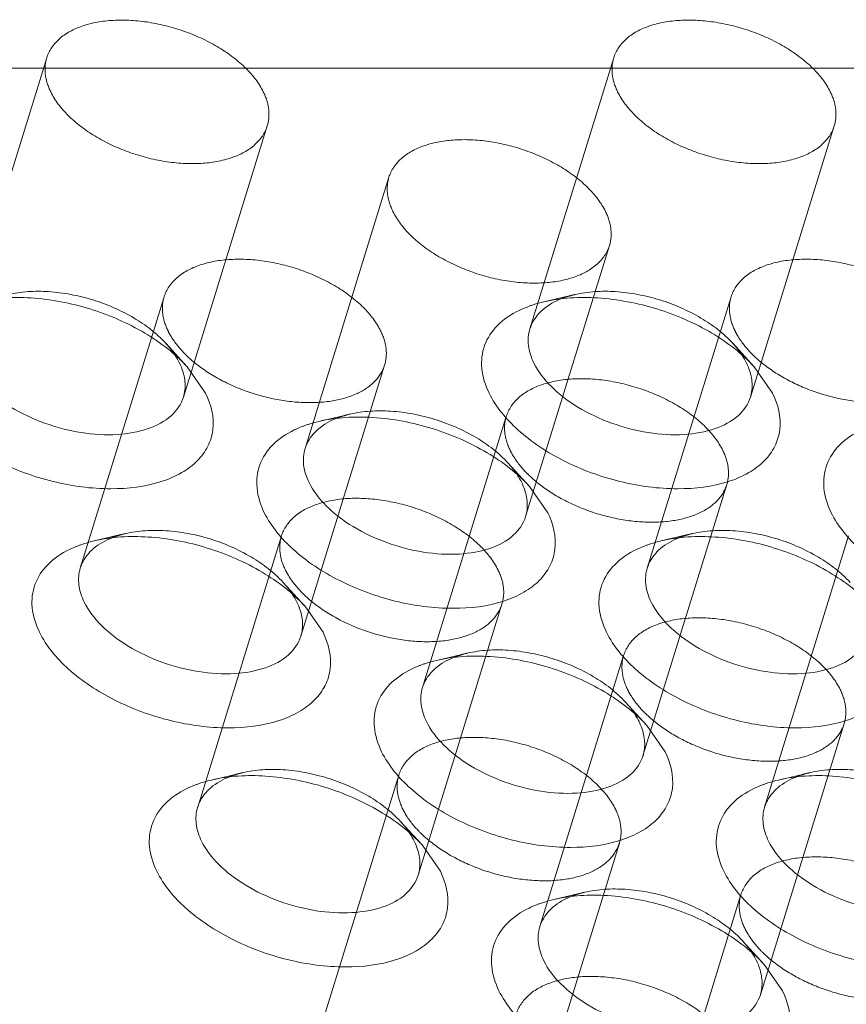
# Model space of a CAD drawing. Header units: millimetres. Extents: x 4497 to 13960, y 12291 to 16372.
# Tile 91 of 217: x 4864 to 4874, y 15319 to 15332. Entities that reach past the tile are written whole.
import ezdxf

# ---------------------------------------------------------------- set-up
doc = ezdxf.new("R2010")
doc.units = ezdxf.units.MM
doc.header["$LTSCALE"] = 0.8
doc.linetypes.add('HIDDEN', pattern=[9.525, 6.35, -3.175])
doc.layers.get('0').update_dxf_attribs({"linetype": 'CONTINUOUS', "lineweight": 0})
doc.layers.add('3', color=5, linetype='HIDDEN', lineweight=0)

msp = doc.modelspace()

# ---------------------------------------------------------------- linework, layer by layer
at = {"lineweight": 15}
for p, q in [((4906.289, 15330.882), (4862.078, 15330.882)), ((4865.756, 15326.997), (4865.994, 15326.655)), ((4873.125, 15326.997), (4873.363, 15326.655)), ((4870.203, 15325.443), (4870.441, 15325.101)), ((4867.282, 15323.889), (4867.52, 15323.547)), ((4871.728, 15322.335), (4871.966, 15321.993)), ((4868.807, 15320.781), (4869.045, 15320.439)), ((4873.254, 15319.227), (4873.492, 15318.885))]:
    msp.add_line(p, q, dxfattribs=at)
for centre, radius, start, end in [((4870.68, 15327.344), 0.493, 155.6291, 162.8691), ((4864.928, 15326.69), 0.81, 20.4993, 26.1968), ((4872.297, 15326.69), 0.81, 20.4993, 26.1968), ((4867.758, 15325.79), 0.493, 155.6291, 162.8691), ((4869.375, 15325.136), 0.81, 20.4993, 26.1968), ((4864.836, 15324.236), 0.493, 155.6291, 162.8691), ((4872.205, 15324.236), 0.493, 155.6291, 162.8691), ((4866.454, 15323.582), 0.81, 20.4993, 26.1968), ((4869.283, 15322.682), 0.493, 155.6291, 162.8691), ((4870.9, 15322.028), 0.81, 20.4993, 26.1968), ((4866.362, 15321.128), 0.493, 155.6291, 162.8691), ((4873.73, 15321.128), 0.493, 155.6291, 162.8691), ((4867.979, 15320.474), 0.81, 20.4993, 26.1968), ((4870.808, 15319.574), 0.493, 155.6291, 162.8691), ((4872.426, 15318.92), 0.81, 20.4993, 26.1968)]:
    msp.add_arc(centre, radius, start, end, dxfattribs=at)
for points, knots in [([(4863.021, 15327.842), (4863.249, 15327.896), (4863.752, 15327.921), (4864.499, 15327.777), (4865.197, 15327.474), (4865.598, 15327.17), (4865.756, 15326.997)], [0, 0, 0, 0, 0.236672, 0.49996, 0.763225, 1, 1, 1, 1]), ([(4870.389, 15327.842), (4870.617, 15327.896), (4871.12, 15327.921), (4871.867, 15327.777), (4872.566, 15327.474), (4872.967, 15327.17), (4873.125, 15326.997)], [0, 0, 0, 0, 0.236672, 0.49996, 0.763225, 1, 1, 1, 1]), ([(4870.069, 15327.731), (4870.102, 15327.747), (4870.148, 15327.767), (4870.195, 15327.784), (4870.207, 15327.789)], [0, 0, 0, 0, 0.744437, 1, 1, 1, 1]), ([(4870.207, 15327.789), (4870.221, 15327.794), (4870.281, 15327.814), (4870.343, 15327.831), (4870.389, 15327.842)], [0, 0, 0, 0, 0.243879, 1, 1, 1, 1]), ([(4870.231, 15327.548), (4870.264, 15327.622), (4870.378, 15327.764), (4870.536, 15327.85), (4870.623, 15327.884)], [0, 0, 0, 0, 0.464886, 1, 1, 1, 1]), ([(4869.679, 15326.655), (4869.629, 15326.756), (4869.562, 15326.962), (4869.597, 15327.286), (4869.78, 15327.559), (4869.965, 15327.681), (4870.069, 15327.731)], [0, 0, 0, 0, 0.260072, 0.494273, 0.731806, 1, 1, 1, 1]), ([(4870.26, 15327.047), (4870.225, 15327.119), (4870.176, 15327.265), (4870.187, 15327.421), (4870.209, 15327.49)], [0, 0, 0, 0, 0.52606, 1, 1, 1, 1]), ([(4865.706, 15326.605), (4865.678, 15326.512), (4865.55, 15326.329), (4865.232, 15326.168), (4864.827, 15326.1), (4864.367, 15326.129), (4863.899, 15326.251), (4863.468, 15326.453), (4863.119, 15326.715), (4862.947, 15326.934), (4862.892, 15327.047)], [0, 0, 0, 0, 0.087919, 0.191483, 0.315807, 0.456957, 0.606104, 0.752524, 0.886126, 1, 1, 1, 1]), ([(4873.075, 15326.605), (4873.046, 15326.512), (4872.918, 15326.329), (4872.6, 15326.168), (4872.195, 15326.1), (4871.736, 15326.129), (4871.268, 15326.251), (4870.837, 15326.453), (4870.487, 15326.715), (4870.315, 15326.934), (4870.26, 15327.047)], [0, 0, 0, 0, 0.087919, 0.191483, 0.315807, 0.456957, 0.606104, 0.752524, 0.886126, 1, 1, 1, 1]), ([(4865.687, 15326.973), (4865.709, 15326.913), (4865.738, 15326.789), (4865.724, 15326.662), (4865.706, 15326.605)], [0, 0, 0, 0, 0.519195, 1, 1, 1, 1]), ([(4873.055, 15326.973), (4873.078, 15326.913), (4873.107, 15326.789), (4873.093, 15326.662), (4873.075, 15326.605)], [0, 0, 0, 0, 0.519195, 1, 1, 1, 1]), ([(4865.994, 15326.655), (4866.066, 15326.51), (4866.127, 15326.263), (4866.033, 15325.956), (4865.889, 15325.762), (4865.679, 15325.607), (4865.306, 15325.449), (4864.73, 15325.383), (4863.998, 15325.481), (4863.285, 15325.743), (4862.693, 15326.128), (4862.399, 15326.474), (4862.31, 15326.655)], [0, 0, 0, 0, 0.096766, 0.141571, 0.18803, 0.239006, 0.296129, 0.428924, 0.580085, 0.735392, 0.87928, 1, 1, 1, 1]), ([(4873.363, 15326.655), (4873.434, 15326.51), (4873.495, 15326.263), (4873.402, 15325.956), (4873.258, 15325.762), (4873.048, 15325.607), (4872.675, 15325.449), (4872.098, 15325.383), (4871.366, 15325.481), (4870.654, 15325.743), (4870.061, 15326.128), (4869.767, 15326.474), (4869.679, 15326.655)], [0, 0, 0, 0, 0.096766, 0.141571, 0.18803, 0.239006, 0.296129, 0.428924, 0.580085, 0.735392, 0.87928, 1, 1, 1, 1]), ([(4867.468, 15326.288), (4867.696, 15326.342), (4868.198, 15326.367), (4868.946, 15326.223), (4869.644, 15325.92), (4870.045, 15325.616), (4870.203, 15325.443)], [0, 0, 0, 0, 0.236672, 0.49996, 0.763225, 1, 1, 1, 1]), ([(4867.147, 15326.177), (4867.18, 15326.193), (4867.226, 15326.213), (4867.273, 15326.23), (4867.285, 15326.235)], [0, 0, 0, 0, 0.744437, 1, 1, 1, 1]), ([(4867.285, 15326.235), (4867.3, 15326.24), (4867.36, 15326.26), (4867.421, 15326.277), (4867.468, 15326.288)], [0, 0, 0, 0, 0.243879, 1, 1, 1, 1]), ([(4867.309, 15325.994), (4867.343, 15326.068), (4867.457, 15326.21), (4867.614, 15326.296), (4867.701, 15326.33)], [0, 0, 0, 0, 0.464886, 1, 1, 1, 1]), ([(4866.757, 15325.101), (4866.708, 15325.202), (4866.64, 15325.408), (4866.676, 15325.732), (4866.858, 15326.005), (4867.043, 15326.126), (4867.147, 15326.177)], [0, 0, 0, 0, 0.260072, 0.494273, 0.731806, 1, 1, 1, 1]), ([(4874.125, 15325.101), (4874.076, 15325.202), (4874.008, 15325.408), (4874.044, 15325.732), (4874.226, 15326.005), (4874.412, 15326.126), (4874.515, 15326.177)], [0, 0, 0, 0, 0.260072, 0.494273, 0.731806, 1, 1, 1, 1]), ([(4867.339, 15325.493), (4867.303, 15325.565), (4867.254, 15325.711), (4867.266, 15325.867), (4867.287, 15325.936)], [0, 0, 0, 0, 0.52606, 1, 1, 1, 1]), ([(4870.153, 15325.051), (4870.125, 15324.958), (4869.996, 15324.775), (4869.679, 15324.614), (4869.274, 15324.546), (4868.814, 15324.575), (4868.346, 15324.697), (4867.915, 15324.899), (4867.566, 15325.161), (4867.394, 15325.38), (4867.339, 15325.493)], [0, 0, 0, 0, 0.087919, 0.191483, 0.315807, 0.456957, 0.606104, 0.752524, 0.886126, 1, 1, 1, 1]), ([(4870.134, 15325.419), (4870.156, 15325.358), (4870.185, 15325.235), (4870.171, 15325.108), (4870.153, 15325.051)], [0, 0, 0, 0, 0.519195, 1, 1, 1, 1]), ([(4870.441, 15325.101), (4870.512, 15324.956), (4870.573, 15324.709), (4870.48, 15324.402), (4870.336, 15324.208), (4870.126, 15324.053), (4869.753, 15323.895), (4869.177, 15323.828), (4868.445, 15323.927), (4867.732, 15324.189), (4867.14, 15324.574), (4866.846, 15324.92), (4866.757, 15325.101)], [0, 0, 0, 0, 0.096766, 0.141571, 0.18803, 0.239006, 0.296129, 0.428924, 0.580085, 0.735392, 0.87928, 1, 1, 1, 1]), ([(4877.81, 15325.101), (4877.881, 15324.956), (4877.942, 15324.709), (4877.849, 15324.402), (4877.705, 15324.208), (4877.494, 15324.053), (4877.121, 15323.895), (4876.545, 15323.828), (4875.813, 15323.927), (4875.101, 15324.189), (4874.508, 15324.574), (4874.214, 15324.92), (4874.125, 15325.101)], [0, 0, 0, 0, 0.096766, 0.141571, 0.18803, 0.239006, 0.296129, 0.428924, 0.580085, 0.735392, 0.87928, 1, 1, 1, 1]), ([(4864.363, 15324.68), (4864.378, 15324.686), (4864.438, 15324.706), (4864.499, 15324.723), (4864.546, 15324.734)], [0, 0, 0, 0, 0.243879, 1, 1, 1, 1]), ([(4864.387, 15324.44), (4864.421, 15324.514), (4864.535, 15324.656), (4864.692, 15324.742), (4864.78, 15324.776)], [0, 0, 0, 0, 0.464886, 1, 1, 1, 1]), ([(4864.546, 15324.734), (4864.774, 15324.788), (4865.277, 15324.813), (4866.024, 15324.669), (4866.722, 15324.366), (4867.124, 15324.062), (4867.282, 15323.889)], [0, 0, 0, 0, 0.236672, 0.49996, 0.763225, 1, 1, 1, 1]), ([(4871.732, 15324.68), (4871.746, 15324.686), (4871.807, 15324.706), (4871.868, 15324.723), (4871.915, 15324.734)], [0, 0, 0, 0, 0.243879, 1, 1, 1, 1]), ([(4871.756, 15324.44), (4871.789, 15324.514), (4871.904, 15324.656), (4872.061, 15324.742), (4872.148, 15324.776)], [0, 0, 0, 0, 0.464886, 1, 1, 1, 1]), ([(4871.915, 15324.734), (4872.143, 15324.788), (4872.645, 15324.813), (4873.393, 15324.669), (4874.091, 15324.366), (4874.492, 15324.062), (4874.65, 15323.889)], [0, 0, 0, 0, 0.236672, 0.49996, 0.763225, 1, 1, 1, 1]), ([(4863.835, 15323.547), (4863.786, 15323.648), (4863.718, 15323.854), (4863.754, 15324.178), (4863.936, 15324.451), (4864.122, 15324.572), (4864.225, 15324.623)], [0, 0, 0, 0, 0.260072, 0.494273, 0.731806, 1, 1, 1, 1]), ([(4864.225, 15324.623), (4864.259, 15324.639), (4864.305, 15324.659), (4864.351, 15324.676), (4864.363, 15324.68)], [0, 0, 0, 0, 0.744437, 1, 1, 1, 1]), ([(4871.204, 15323.547), (4871.155, 15323.648), (4871.087, 15323.854), (4871.122, 15324.178), (4871.305, 15324.451), (4871.49, 15324.572), (4871.594, 15324.623)], [0, 0, 0, 0, 0.260072, 0.494273, 0.731806, 1, 1, 1, 1]), ([(4871.594, 15324.623), (4871.627, 15324.639), (4871.673, 15324.659), (4871.72, 15324.676), (4871.732, 15324.68)], [0, 0, 0, 0, 0.744437, 1, 1, 1, 1]), ([(4864.417, 15323.939), (4864.382, 15324.01), (4864.333, 15324.157), (4864.344, 15324.313), (4864.365, 15324.381)], [0, 0, 0, 0, 0.52606, 1, 1, 1, 1]), ([(4871.785, 15323.939), (4871.75, 15324.01), (4871.701, 15324.157), (4871.713, 15324.313), (4871.734, 15324.381)], [0, 0, 0, 0, 0.52606, 1, 1, 1, 1]), ([(4867.232, 15323.496), (4867.203, 15323.404), (4867.075, 15323.221), (4866.757, 15323.06), (4866.352, 15322.992), (4865.893, 15323.021), (4865.425, 15323.143), (4864.993, 15323.345), (4864.644, 15323.607), (4864.472, 15323.826), (4864.417, 15323.939)], [0, 0, 0, 0, 0.087919, 0.191483, 0.315807, 0.456957, 0.606104, 0.752524, 0.886126, 1, 1, 1, 1]), ([(4874.6, 15323.496), (4874.572, 15323.404), (4874.443, 15323.221), (4874.126, 15323.06), (4873.72, 15322.992), (4873.261, 15323.021), (4872.793, 15323.143), (4872.362, 15323.345), (4872.013, 15323.607), (4871.841, 15323.826), (4871.785, 15323.939)], [0, 0, 0, 0, 0.087919, 0.191483, 0.315807, 0.456957, 0.606104, 0.752524, 0.886126, 1, 1, 1, 1]), ([(4867.212, 15323.865), (4867.235, 15323.804), (4867.264, 15323.681), (4867.249, 15323.554), (4867.232, 15323.496)], [0, 0, 0, 0, 0.519195, 1, 1, 1, 1]), ([(4867.52, 15323.547), (4867.591, 15323.402), (4867.652, 15323.155), (4867.558, 15322.848), (4867.414, 15322.654), (4867.204, 15322.499), (4866.831, 15322.341), (4866.255, 15322.274), (4865.523, 15322.373), (4864.811, 15322.635), (4864.218, 15323.02), (4863.924, 15323.366), (4863.835, 15323.547)], [0, 0, 0, 0, 0.096766, 0.141571, 0.18803, 0.239006, 0.296129, 0.428924, 0.580085, 0.735392, 0.87928, 1, 1, 1, 1]), ([(4874.888, 15323.547), (4874.959, 15323.402), (4875.02, 15323.155), (4874.927, 15322.848), (4874.783, 15322.654), (4874.573, 15322.499), (4874.2, 15322.341), (4873.624, 15322.274), (4872.891, 15322.373), (4872.179, 15322.635), (4871.587, 15323.02), (4871.293, 15323.366), (4871.204, 15323.547)], [0, 0, 0, 0, 0.096766, 0.141571, 0.18803, 0.239006, 0.296129, 0.428924, 0.580085, 0.735392, 0.87928, 1, 1, 1, 1]), ([(4868.81, 15323.126), (4868.825, 15323.132), (4868.885, 15323.152), (4868.946, 15323.169), (4868.993, 15323.18)], [0, 0, 0, 0, 0.243879, 1, 1, 1, 1]), ([(4868.834, 15322.886), (4868.868, 15322.96), (4868.982, 15323.102), (4869.139, 15323.188), (4869.227, 15323.222)], [0, 0, 0, 0, 0.464886, 1, 1, 1, 1]), ([(4868.993, 15323.18), (4869.221, 15323.234), (4869.724, 15323.259), (4870.471, 15323.115), (4871.169, 15322.812), (4871.57, 15322.508), (4871.729, 15322.335)], [0, 0, 0, 0, 0.236672, 0.49996, 0.763225, 1, 1, 1, 1]), ([(4868.282, 15321.993), (4868.233, 15322.094), (4868.165, 15322.3), (4868.201, 15322.624), (4868.383, 15322.896), (4868.569, 15323.018), (4868.672, 15323.069)], [0, 0, 0, 0, 0.260072, 0.494273, 0.731806, 1, 1, 1, 1]), ([(4868.672, 15323.069), (4868.706, 15323.085), (4868.751, 15323.105), (4868.798, 15323.122), (4868.81, 15323.126)], [0, 0, 0, 0, 0.744437, 1, 1, 1, 1]), ([(4868.864, 15322.385), (4868.829, 15322.456), (4868.78, 15322.603), (4868.791, 15322.759), (4868.812, 15322.827)], [0, 0, 0, 0, 0.52606, 1, 1, 1, 1]), ([(4871.679, 15321.942), (4871.65, 15321.85), (4871.522, 15321.667), (4871.204, 15321.505), (4870.799, 15321.438), (4870.34, 15321.467), (4869.871, 15321.589), (4869.44, 15321.791), (4869.091, 15322.053), (4868.919, 15322.272), (4868.864, 15322.385)], [0, 0, 0, 0, 0.087919, 0.191483, 0.315807, 0.456957, 0.606104, 0.752524, 0.886126, 1, 1, 1, 1]), ([(4871.659, 15322.311), (4871.681, 15322.25), (4871.711, 15322.127), (4871.696, 15322), (4871.679, 15321.942)], [0, 0, 0, 0, 0.519195, 1, 1, 1, 1]), ([(4871.966, 15321.993), (4872.038, 15321.848), (4872.099, 15321.601), (4872.005, 15321.294), (4871.861, 15321.1), (4871.651, 15320.945), (4871.278, 15320.787), (4870.702, 15320.72), (4869.97, 15320.819), (4869.257, 15321.081), (4868.665, 15321.466), (4868.371, 15321.812), (4868.282, 15321.993)], [0, 0, 0, 0, 0.096766, 0.141571, 0.18803, 0.239006, 0.296129, 0.428924, 0.580085, 0.735392, 0.87928, 1, 1, 1, 1]), ([(4865.889, 15321.572), (4865.903, 15321.578), (4865.963, 15321.598), (4866.025, 15321.615), (4866.071, 15321.626)], [0, 0, 0, 0, 0.243879, 1, 1, 1, 1]), ([(4865.912, 15321.332), (4865.946, 15321.406), (4866.06, 15321.548), (4866.218, 15321.634), (4866.305, 15321.668)], [0, 0, 0, 0, 0.464886, 1, 1, 1, 1]), ([(4866.071, 15321.626), (4866.299, 15321.68), (4866.802, 15321.705), (4867.549, 15321.561), (4868.248, 15321.258), (4868.649, 15320.954), (4868.807, 15320.781)], [0, 0, 0, 0, 0.236672, 0.49996, 0.763225, 1, 1, 1, 1]), ([(4873.257, 15321.572), (4873.272, 15321.578), (4873.332, 15321.598), (4873.393, 15321.615), (4873.44, 15321.626)], [0, 0, 0, 0, 0.243879, 1, 1, 1, 1]), ([(4873.281, 15321.332), (4873.315, 15321.406), (4873.429, 15321.548), (4873.586, 15321.634), (4873.674, 15321.668)], [0, 0, 0, 0, 0.464886, 1, 1, 1, 1]), ([(4873.44, 15321.626), (4873.668, 15321.68), (4874.17, 15321.705), (4874.918, 15321.561), (4875.616, 15321.258), (4876.017, 15320.954), (4876.175, 15320.781)], [0, 0, 0, 0, 0.236672, 0.49996, 0.763225, 1, 1, 1, 1]), ([(4865.361, 15320.439), (4865.311, 15320.54), (4865.243, 15320.746), (4865.279, 15321.07), (4865.462, 15321.342), (4865.647, 15321.464), (4865.75, 15321.515)], [0, 0, 0, 0, 0.260072, 0.494273, 0.731806, 1, 1, 1, 1]), ([(4865.75, 15321.515), (4865.784, 15321.531), (4865.83, 15321.551), (4865.877, 15321.568), (4865.889, 15321.572)], [0, 0, 0, 0, 0.744437, 1, 1, 1, 1]), ([(4872.729, 15320.439), (4872.68, 15320.54), (4872.612, 15320.746), (4872.648, 15321.07), (4872.83, 15321.342), (4873.015, 15321.464), (4873.119, 15321.515)], [0, 0, 0, 0, 0.260072, 0.494273, 0.731806, 1, 1, 1, 1]), ([(4873.119, 15321.515), (4873.152, 15321.531), (4873.198, 15321.551), (4873.245, 15321.568), (4873.257, 15321.572)], [0, 0, 0, 0, 0.744437, 1, 1, 1, 1]), ([(4865.942, 15320.831), (4865.907, 15320.902), (4865.858, 15321.049), (4865.869, 15321.205), (4865.89, 15321.273)], [0, 0, 0, 0, 0.52606, 1, 1, 1, 1]), ([(4873.311, 15320.831), (4873.276, 15320.902), (4873.227, 15321.049), (4873.238, 15321.205), (4873.259, 15321.273)], [0, 0, 0, 0, 0.52606, 1, 1, 1, 1]), ([(4868.757, 15320.388), (4868.728, 15320.296), (4868.6, 15320.113), (4868.282, 15319.951), (4867.877, 15319.884), (4867.418, 15319.913), (4866.95, 15320.035), (4866.519, 15320.237), (4866.169, 15320.499), (4865.997, 15320.718), (4865.942, 15320.831)], [0, 0, 0, 0, 0.087919, 0.191483, 0.315807, 0.456957, 0.606104, 0.752524, 0.886126, 1, 1, 1, 1]), ([(4868.737, 15320.757), (4868.76, 15320.696), (4868.789, 15320.573), (4868.775, 15320.446), (4868.757, 15320.388)], [0, 0, 0, 0, 0.519195, 1, 1, 1, 1]), ([(4876.125, 15320.388), (4876.097, 15320.296), (4875.969, 15320.113), (4875.651, 15319.951), (4875.246, 15319.884), (4874.786, 15319.913), (4874.318, 15320.035), (4873.887, 15320.237), (4873.538, 15320.499), (4873.366, 15320.718), (4873.311, 15320.831)], [0, 0, 0, 0, 0.087919, 0.191483, 0.315807, 0.456957, 0.606104, 0.752524, 0.886126, 1, 1, 1, 1]), ([(4869.045, 15320.439), (4869.116, 15320.294), (4869.177, 15320.047), (4869.084, 15319.74), (4868.94, 15319.546), (4868.729, 15319.391), (4868.356, 15319.233), (4867.78, 15319.166), (4867.048, 15319.265), (4866.336, 15319.527), (4865.743, 15319.912), (4865.449, 15320.258), (4865.361, 15320.439)], [0, 0, 0, 0, 0.096766, 0.141571, 0.18803, 0.239006, 0.296129, 0.428924, 0.580085, 0.735392, 0.87928, 1, 1, 1, 1]), ([(4876.413, 15320.439), (4876.484, 15320.294), (4876.545, 15320.047), (4876.452, 15319.74), (4876.308, 15319.546), (4876.098, 15319.391), (4875.725, 15319.233), (4875.149, 15319.166), (4874.417, 15319.265), (4873.704, 15319.527), (4873.112, 15319.912), (4872.818, 15320.258), (4872.729, 15320.439)], [0, 0, 0, 0, 0.096766, 0.141571, 0.18803, 0.239006, 0.296129, 0.428924, 0.580085, 0.735392, 0.87928, 1, 1, 1, 1]), ([(4870.359, 15319.778), (4870.393, 15319.852), (4870.507, 15319.994), (4870.664, 15320.08), (4870.752, 15320.114)], [0, 0, 0, 0, 0.464886, 1, 1, 1, 1]), ([(4870.518, 15320.072), (4870.746, 15320.126), (4871.249, 15320.151), (4871.996, 15320.007), (4872.695, 15319.704), (4873.096, 15319.4), (4873.254, 15319.227)], [0, 0, 0, 0, 0.236672, 0.49996, 0.763225, 1, 1, 1, 1]), ([(4869.807, 15318.885), (4869.758, 15318.986), (4869.69, 15319.192), (4869.726, 15319.516), (4869.908, 15319.788), (4870.094, 15319.91), (4870.197, 15319.961)], [0, 0, 0, 0, 0.260072, 0.494273, 0.731806, 1, 1, 1, 1]), ([(4870.197, 15319.961), (4870.231, 15319.977), (4870.277, 15319.997), (4870.323, 15320.014), (4870.335, 15320.018)], [0, 0, 0, 0, 0.744437, 1, 1, 1, 1]), ([(4870.335, 15320.018), (4870.35, 15320.024), (4870.41, 15320.044), (4870.471, 15320.061), (4870.518, 15320.072)], [0, 0, 0, 0, 0.243879, 1, 1, 1, 1]), ([(4870.389, 15319.277), (4870.354, 15319.348), (4870.305, 15319.495), (4870.316, 15319.651), (4870.337, 15319.719)], [0, 0, 0, 0, 0.52606, 1, 1, 1, 1]), ([(4873.204, 15318.834), (4873.175, 15318.742), (4873.047, 15318.559), (4872.729, 15318.397), (4872.324, 15318.33), (4871.865, 15318.359), (4871.397, 15318.481), (4870.966, 15318.683), (4870.616, 15318.945), (4870.444, 15319.164), (4870.389, 15319.277)], [0, 0, 0, 0, 0.087919, 0.191483, 0.315807, 0.456957, 0.606104, 0.752524, 0.886126, 1, 1, 1, 1]), ([(4873.184, 15319.203), (4873.207, 15319.142), (4873.236, 15319.019), (4873.221, 15318.892), (4873.204, 15318.834)], [0, 0, 0, 0, 0.519195, 1, 1, 1, 1]), ([(4873.492, 15318.885), (4873.563, 15318.74), (4873.624, 15318.493), (4873.53, 15318.186), (4873.386, 15317.992), (4873.176, 15317.837), (4872.803, 15317.679), (4872.227, 15317.612), (4871.495, 15317.711), (4870.783, 15317.973), (4870.19, 15318.358), (4869.896, 15318.704), (4869.807, 15318.885)], [0, 0, 0, 0, 0.096766, 0.141571, 0.18803, 0.239006, 0.296129, 0.428924, 0.580085, 0.735392, 0.87928, 1, 1, 1, 1])]:
    msp.add_open_spline(points, degree=3, knots=knots, dxfattribs=at)
for points in [[(4865.6, 15327.143), (4865.62, 15327.112), (4865.639, 15327.08), (4865.655, 15327.047)], [(4872.969, 15327.143), (4872.989, 15327.112), (4873.007, 15327.08), (4873.023, 15327.047)], [(4870.047, 15325.589), (4870.067, 15325.558), (4870.085, 15325.526), (4870.102, 15325.493)], [(4867.125, 15324.035), (4867.145, 15324.004), (4867.164, 15323.972), (4867.18, 15323.939)], [(4871.572, 15322.481), (4871.592, 15322.45), (4871.611, 15322.418), (4871.627, 15322.385)], [(4868.651, 15320.927), (4868.671, 15320.896), (4868.689, 15320.864), (4868.705, 15320.831)], [(4873.098, 15319.373), (4873.118, 15319.342), (4873.136, 15319.31), (4873.152, 15319.277)]]:
    msp.add_open_spline(points, degree=3, dxfattribs=at)
at = {"layer": '3'}
for p, q in [((4863.929, 15331.015), (4862.84, 15327.49)), ((4871.298, 15331.015), (4870.209, 15327.49)), ((4866.796, 15330.129), (4865.706, 15326.604)), ((4874.164, 15330.129), (4873.075, 15326.604)), ((4868.376, 15329.461), (4867.287, 15325.936)), ((4871.243, 15328.575), (4870.153, 15325.05)), ((4865.455, 15327.907), (4864.365, 15324.382)), ((4870.793, 15327.937), (4870.389, 15327.842)), ((4872.823, 15327.907), (4871.734, 15324.382)), ((4865.476, 15327.303), (4865.756, 15326.997)), ((4872.845, 15327.303), (4873.125, 15326.997)), ((4868.321, 15327.021), (4867.232, 15323.496)), ((4867.871, 15326.383), (4867.467, 15326.288)), ((4869.902, 15326.353), (4868.812, 15322.828)), ((4869.923, 15325.749), (4870.203, 15325.443)), ((4872.768, 15325.467), (4871.678, 15321.942)), ((4864.95, 15324.829), (4864.546, 15324.734)), ((4872.318, 15324.829), (4871.914, 15324.734)), ((4866.98, 15324.799), (4865.891, 15321.274)), ((4874.348, 15324.799), (4873.259, 15321.274)), ((4867.001, 15324.195), (4867.281, 15323.889)), ((4869.846, 15323.913), (4868.757, 15320.388)), ((4869.397, 15323.275), (4868.993, 15323.18)), ((4871.427, 15323.245), (4870.337, 15319.72)), ((4871.448, 15322.641), (4871.728, 15322.335)), ((4874.293, 15322.359), (4873.204, 15318.834)), ((4866.475, 15321.721), (4866.071, 15321.626)), ((4868.505, 15321.691), (4867.416, 15318.166)), ((4873.843, 15321.721), (4873.44, 15321.626)), ((4868.527, 15321.087), (4868.807, 15320.781)), ((4871.371, 15320.805), (4870.282, 15317.28)), ((4870.922, 15320.167), (4870.518, 15320.072)), ((4872.952, 15320.137), (4871.863, 15316.612)), ((4872.973, 15319.533), (4873.253, 15319.227))]:
    msp.add_line(p, q, dxfattribs=at)
for centre, radius, start, end in [((4871.029, 15326.855), 1.107, 109.7141, 111.5324), ((4866.779, 15328.209), 1.483, 224.1795, 225.385), ((4874.147, 15328.209), 1.483, 224.1795, 225.385), ((4868.108, 15325.301), 1.107, 109.7141, 111.5324), ((4871.226, 15326.655), 1.483, 224.1795, 225.385), ((4865.186, 15323.747), 1.107, 109.7141, 111.5324), ((4872.555, 15323.747), 1.107, 109.7141, 111.5324), ((4868.304, 15325.101), 1.483, 224.1795, 225.385), ((4869.633, 15322.193), 1.107, 109.7141, 111.5324), ((4872.751, 15323.547), 1.483, 224.1795, 225.385), ((4866.711, 15320.639), 1.107, 109.7141, 111.5324), ((4874.08, 15320.639), 1.107, 109.7141, 111.5324), ((4869.829, 15321.993), 1.483, 224.1795, 225.385), ((4871.158, 15319.085), 1.107, 109.7141, 111.5324), ((4874.276, 15320.439), 1.483, 224.1795, 225.385)]:
    msp.add_arc(centre, radius, start, end, dxfattribs=at)
for points, knots in [([(4866.744, 15330.572), (4866.689, 15330.685), (4866.517, 15330.904), (4866.167, 15331.166), (4865.737, 15331.368), (4865.269, 15331.49), (4864.81, 15331.519), (4864.404, 15331.452), (4864.087, 15331.29), (4863.958, 15331.108), (4863.929, 15331.015)], [0, 0, 0, 0, 0.113912, 0.247462, 0.393862, 0.542998, 0.684156, 0.808494, 0.912079, 1, 1, 1, 1]), ([(4874.113, 15330.572), (4874.057, 15330.685), (4873.886, 15330.904), (4873.536, 15331.166), (4873.105, 15331.368), (4872.637, 15331.49), (4872.178, 15331.519), (4871.773, 15331.452), (4871.455, 15331.29), (4871.327, 15331.108), (4871.298, 15331.015)], [0, 0, 0, 0, 0.113912, 0.247462, 0.393862, 0.542998, 0.684156, 0.808494, 0.912079, 1, 1, 1, 1]), ([(4863.929, 15331.015), (4863.908, 15330.947), (4863.897, 15330.79), (4863.946, 15330.644), (4863.981, 15330.572)], [0, 0, 0, 0, 0.474243, 1, 1, 1, 1]), ([(4871.298, 15331.015), (4871.277, 15330.947), (4871.265, 15330.79), (4871.314, 15330.644), (4871.349, 15330.572)], [0, 0, 0, 0, 0.474243, 1, 1, 1, 1]), ([(4863.981, 15330.572), (4864.036, 15330.459), (4864.208, 15330.24), (4864.558, 15329.978), (4864.988, 15329.776), (4865.456, 15329.654), (4865.916, 15329.625), (4866.321, 15329.692), (4866.638, 15329.854), (4866.767, 15330.037), (4866.796, 15330.129)], [0, 0, 0, 0, 0.113912, 0.247462, 0.393862, 0.542998, 0.684156, 0.808494, 0.912079, 1, 1, 1, 1]), ([(4866.796, 15330.129), (4866.817, 15330.198), (4866.828, 15330.354), (4866.779, 15330.501), (4866.744, 15330.572)], [0, 0, 0, 0, 0.474243, 1, 1, 1, 1]), ([(4871.349, 15330.572), (4871.405, 15330.459), (4871.576, 15330.24), (4871.926, 15329.978), (4872.357, 15329.776), (4872.825, 15329.654), (4873.284, 15329.625), (4873.689, 15329.692), (4874.007, 15329.854), (4874.136, 15330.037), (4874.164, 15330.129)], [0, 0, 0, 0, 0.113912, 0.247462, 0.393862, 0.542998, 0.684156, 0.808494, 0.912079, 1, 1, 1, 1]), ([(4874.164, 15330.129), (4874.185, 15330.198), (4874.197, 15330.354), (4874.148, 15330.501), (4874.113, 15330.572)], [0, 0, 0, 0, 0.474243, 1, 1, 1, 1]), ([(4871.191, 15329.018), (4871.136, 15329.131), (4870.964, 15329.35), (4870.614, 15329.612), (4870.184, 15329.814), (4869.716, 15329.936), (4869.256, 15329.965), (4868.851, 15329.898), (4868.534, 15329.736), (4868.405, 15329.554), (4868.376, 15329.461)], [0, 0, 0, 0, 0.113912, 0.247462, 0.393862, 0.542998, 0.684156, 0.808494, 0.912079, 1, 1, 1, 1]), ([(4868.376, 15329.461), (4868.355, 15329.392), (4868.344, 15329.236), (4868.393, 15329.09), (4868.428, 15329.018)], [0, 0, 0, 0, 0.474243, 1, 1, 1, 1]), ([(4868.428, 15329.018), (4868.483, 15328.905), (4868.655, 15328.686), (4869.005, 15328.424), (4869.435, 15328.222), (4869.903, 15328.1), (4870.362, 15328.071), (4870.768, 15328.138), (4871.085, 15328.3), (4871.214, 15328.483), (4871.243, 15328.575)], [0, 0, 0, 0, 0.113912, 0.247462, 0.393862, 0.542998, 0.684156, 0.808494, 0.912079, 1, 1, 1, 1]), ([(4871.243, 15328.575), (4871.264, 15328.644), (4871.275, 15328.8), (4871.226, 15328.947), (4871.191, 15329.018)], [0, 0, 0, 0, 0.474243, 1, 1, 1, 1]), ([(4868.269, 15327.464), (4868.214, 15327.577), (4868.042, 15327.796), (4867.693, 15328.058), (4867.262, 15328.26), (4866.794, 15328.382), (4866.335, 15328.411), (4865.93, 15328.344), (4865.612, 15328.182), (4865.483, 15328), (4865.455, 15327.907)], [0, 0, 0, 0, 0.113912, 0.247462, 0.393862, 0.542998, 0.684156, 0.808494, 0.912079, 1, 1, 1, 1]), ([(4875.638, 15327.464), (4875.583, 15327.577), (4875.411, 15327.796), (4875.061, 15328.058), (4874.631, 15328.26), (4874.162, 15328.382), (4873.703, 15328.411), (4873.298, 15328.344), (4872.98, 15328.182), (4872.852, 15328), (4872.823, 15327.907)], [0, 0, 0, 0, 0.113912, 0.247462, 0.393862, 0.542998, 0.684156, 0.808494, 0.912079, 1, 1, 1, 1]), ([(4863.425, 15327.937), (4863.596, 15327.977), (4863.973, 15327.996), (4864.533, 15327.888), (4865.057, 15327.661), (4865.358, 15327.433), (4865.476, 15327.303)], [0, 0, 0, 0, 0.236707, 0.500021, 0.763374, 1, 1, 1, 1]), ([(4865.455, 15327.907), (4865.433, 15327.838), (4865.422, 15327.682), (4865.471, 15327.536), (4865.506, 15327.464)], [0, 0, 0, 0, 0.474243, 1, 1, 1, 1]), ([(4870.656, 15327.897), (4870.667, 15327.901), (4870.712, 15327.916), (4870.758, 15327.929), (4870.793, 15327.937)], [0, 0, 0, 0, 0.243856, 1, 1, 1, 1]), ([(4870.793, 15327.937), (4870.964, 15327.977), (4871.341, 15327.996), (4871.902, 15327.888), (4872.425, 15327.661), (4872.726, 15327.433), (4872.845, 15327.303)], [0, 0, 0, 0, 0.236707, 0.500021, 0.763374, 1, 1, 1, 1]), ([(4872.823, 15327.907), (4872.802, 15327.838), (4872.791, 15327.682), (4872.84, 15327.536), (4872.875, 15327.464)], [0, 0, 0, 0, 0.474243, 1, 1, 1, 1]), ([(4865.506, 15327.464), (4865.518, 15327.439), (4865.576, 15327.335), (4865.652, 15327.241), (4865.715, 15327.176)], [0, 0, 0, 0, 0.233339, 1, 1, 1, 1]), ([(4868.321, 15327.021), (4868.342, 15327.09), (4868.354, 15327.246), (4868.304, 15327.393), (4868.269, 15327.464)], [0, 0, 0, 0, 0.474243, 1, 1, 1, 1]), ([(4872.875, 15327.464), (4872.887, 15327.439), (4872.945, 15327.335), (4873.02, 15327.241), (4873.084, 15327.176)], [0, 0, 0, 0, 0.233339, 1, 1, 1, 1]), ([(4865.476, 15327.303), (4865.488, 15327.29), (4865.533, 15327.24), (4865.573, 15327.185), (4865.6, 15327.143)], [0, 0, 0, 0, 0.259024, 1, 1, 1, 1]), ([(4872.845, 15327.303), (4872.857, 15327.29), (4872.901, 15327.24), (4872.942, 15327.185), (4872.969, 15327.143)], [0, 0, 0, 0, 0.259024, 1, 1, 1, 1]), ([(4865.737, 15327.154), (4865.828, 15327.064), (4866.042, 15326.9), (4866.409, 15326.712), (4866.814, 15326.583), (4867.225, 15326.523), (4867.61, 15326.536), (4867.94, 15326.623), (4868.195, 15326.782), (4868.296, 15326.941), (4868.321, 15327.021)], [0, 0, 0, 0, 0.131245, 0.274361, 0.421982, 0.565965, 0.698798, 0.81512, 0.913714, 1, 1, 1, 1]), ([(4873.106, 15327.154), (4873.197, 15327.064), (4873.41, 15326.9), (4873.777, 15326.712), (4874.183, 15326.583), (4874.593, 15326.523), (4874.978, 15326.536), (4875.309, 15326.623), (4875.563, 15326.782), (4875.665, 15326.941), (4875.689, 15327.021)], [0, 0, 0, 0, 0.131245, 0.274361, 0.421982, 0.565965, 0.698798, 0.81512, 0.913714, 1, 1, 1, 1]), ([(4872.716, 15325.91), (4872.661, 15326.023), (4872.489, 15326.242), (4872.14, 15326.504), (4871.709, 15326.706), (4871.241, 15326.828), (4870.782, 15326.857), (4870.376, 15326.79), (4870.059, 15326.628), (4869.93, 15326.446), (4869.902, 15326.353)], [0, 0, 0, 0, 0.113912, 0.247462, 0.393862, 0.542998, 0.684156, 0.808494, 0.912079, 1, 1, 1, 1]), ([(4867.734, 15326.343), (4867.745, 15326.347), (4867.79, 15326.362), (4867.837, 15326.375), (4867.872, 15326.383)], [0, 0, 0, 0, 0.243856, 1, 1, 1, 1]), ([(4867.872, 15326.383), (4868.043, 15326.423), (4868.42, 15326.442), (4868.98, 15326.334), (4869.504, 15326.107), (4869.805, 15325.879), (4869.923, 15325.749)], [0, 0, 0, 0, 0.236707, 0.500021, 0.763374, 1, 1, 1, 1]), ([(4869.902, 15326.353), (4869.88, 15326.284), (4869.869, 15326.128), (4869.918, 15325.981), (4869.953, 15325.91)], [0, 0, 0, 0, 0.474243, 1, 1, 1, 1]), ([(4869.953, 15325.91), (4869.965, 15325.885), (4870.023, 15325.781), (4870.099, 15325.687), (4870.162, 15325.622)], [0, 0, 0, 0, 0.233339, 1, 1, 1, 1]), ([(4872.768, 15325.467), (4872.789, 15325.536), (4872.8, 15325.692), (4872.751, 15325.839), (4872.716, 15325.91)], [0, 0, 0, 0, 0.474243, 1, 1, 1, 1]), ([(4869.923, 15325.749), (4869.935, 15325.736), (4869.979, 15325.686), (4870.02, 15325.631), (4870.047, 15325.589)], [0, 0, 0, 0, 0.259024, 1, 1, 1, 1]), ([(4870.184, 15325.6), (4870.275, 15325.51), (4870.488, 15325.346), (4870.856, 15325.158), (4871.261, 15325.029), (4871.672, 15324.969), (4872.057, 15324.982), (4872.387, 15325.069), (4872.641, 15325.228), (4872.743, 15325.387), (4872.768, 15325.467)], [0, 0, 0, 0, 0.131245, 0.274361, 0.421982, 0.565965, 0.698798, 0.81512, 0.913714, 1, 1, 1, 1]), ([(4869.795, 15324.356), (4869.739, 15324.469), (4869.568, 15324.688), (4869.218, 15324.95), (4868.787, 15325.152), (4868.319, 15325.274), (4867.86, 15325.303), (4867.455, 15325.236), (4867.137, 15325.074), (4867.009, 15324.892), (4866.98, 15324.799)], [0, 0, 0, 0, 0.113912, 0.247462, 0.393862, 0.542998, 0.684156, 0.808494, 0.912079, 1, 1, 1, 1]), ([(4864.813, 15324.789), (4864.824, 15324.793), (4864.869, 15324.808), (4864.915, 15324.821), (4864.95, 15324.829)], [0, 0, 0, 0, 0.243856, 1, 1, 1, 1]), ([(4864.95, 15324.829), (4865.121, 15324.869), (4865.498, 15324.888), (4866.059, 15324.78), (4866.582, 15324.553), (4866.883, 15324.325), (4867.001, 15324.195)], [0, 0, 0, 0, 0.236707, 0.500021, 0.763374, 1, 1, 1, 1]), ([(4872.181, 15324.789), (4872.192, 15324.793), (4872.237, 15324.808), (4872.283, 15324.821), (4872.319, 15324.829)], [0, 0, 0, 0, 0.243856, 1, 1, 1, 1]), ([(4872.319, 15324.829), (4872.49, 15324.869), (4872.867, 15324.888), (4873.427, 15324.78), (4873.951, 15324.553), (4874.251, 15324.325), (4874.37, 15324.195)], [0, 0, 0, 0, 0.236707, 0.500021, 0.763374, 1, 1, 1, 1]), ([(4866.98, 15324.799), (4866.959, 15324.73), (4866.947, 15324.574), (4866.996, 15324.427), (4867.031, 15324.356)], [0, 0, 0, 0, 0.474243, 1, 1, 1, 1]), ([(4867.031, 15324.356), (4867.044, 15324.331), (4867.101, 15324.227), (4867.177, 15324.133), (4867.24, 15324.068)], [0, 0, 0, 0, 0.233339, 1, 1, 1, 1]), ([(4869.846, 15323.913), (4869.867, 15323.982), (4869.879, 15324.138), (4869.83, 15324.285), (4869.795, 15324.356)], [0, 0, 0, 0, 0.474243, 1, 1, 1, 1]), ([(4867.001, 15324.195), (4867.013, 15324.182), (4867.058, 15324.132), (4867.098, 15324.077), (4867.125, 15324.035)], [0, 0, 0, 0, 0.259024, 1, 1, 1, 1]), ([(4867.262, 15324.046), (4867.353, 15323.956), (4867.567, 15323.792), (4867.934, 15323.604), (4868.339, 15323.475), (4868.75, 15323.415), (4869.135, 15323.428), (4869.466, 15323.515), (4869.72, 15323.674), (4869.821, 15323.833), (4869.846, 15323.913)], [0, 0, 0, 0, 0.131245, 0.274361, 0.421982, 0.565965, 0.698798, 0.81512, 0.913714, 1, 1, 1, 1]), ([(4874.241, 15322.802), (4874.186, 15322.915), (4874.014, 15323.134), (4873.665, 15323.396), (4873.234, 15323.598), (4872.766, 15323.72), (4872.307, 15323.749), (4871.902, 15323.682), (4871.584, 15323.52), (4871.455, 15323.338), (4871.427, 15323.245)], [0, 0, 0, 0, 0.113912, 0.247462, 0.393862, 0.542998, 0.684156, 0.808494, 0.912079, 1, 1, 1, 1]), ([(4869.397, 15323.275), (4869.568, 15323.315), (4869.945, 15323.334), (4870.505, 15323.226), (4871.029, 15322.999), (4871.33, 15322.771), (4871.448, 15322.641)], [0, 0, 0, 0, 0.236707, 0.500021, 0.763374, 1, 1, 1, 1]), ([(4869.26, 15323.235), (4869.271, 15323.239), (4869.316, 15323.254), (4869.362, 15323.267), (4869.397, 15323.275)], [0, 0, 0, 0, 0.243856, 1, 1, 1, 1]), ([(4871.427, 15323.245), (4871.406, 15323.176), (4871.394, 15323.02), (4871.443, 15322.873), (4871.478, 15322.802)], [0, 0, 0, 0, 0.474243, 1, 1, 1, 1]), ([(4871.478, 15322.802), (4871.49, 15322.777), (4871.548, 15322.673), (4871.624, 15322.579), (4871.687, 15322.514)], [0, 0, 0, 0, 0.233339, 1, 1, 1, 1]), ([(4874.293, 15322.359), (4874.314, 15322.428), (4874.326, 15322.584), (4874.277, 15322.73), (4874.241, 15322.802)], [0, 0, 0, 0, 0.474243, 1, 1, 1, 1]), ([(4871.448, 15322.641), (4871.46, 15322.628), (4871.505, 15322.578), (4871.545, 15322.523), (4871.572, 15322.481)], [0, 0, 0, 0, 0.259024, 1, 1, 1, 1]), ([(4871.709, 15322.492), (4871.8, 15322.402), (4872.014, 15322.238), (4872.381, 15322.05), (4872.786, 15321.921), (4873.197, 15321.861), (4873.582, 15321.874), (4873.913, 15321.961), (4874.167, 15322.12), (4874.268, 15322.279), (4874.293, 15322.359)], [0, 0, 0, 0, 0.131245, 0.274361, 0.421982, 0.565965, 0.698798, 0.81512, 0.913714, 1, 1, 1, 1]), ([(4871.32, 15321.248), (4871.265, 15321.361), (4871.093, 15321.58), (4870.743, 15321.842), (4870.313, 15322.044), (4869.844, 15322.166), (4869.385, 15322.195), (4868.98, 15322.128), (4868.662, 15321.966), (4868.534, 15321.783), (4868.505, 15321.691)], [0, 0, 0, 0, 0.113912, 0.247462, 0.393862, 0.542998, 0.684156, 0.808494, 0.912079, 1, 1, 1, 1]), ([(4866.475, 15321.721), (4866.646, 15321.761), (4867.023, 15321.78), (4867.584, 15321.672), (4868.107, 15321.445), (4868.408, 15321.217), (4868.527, 15321.087)], [0, 0, 0, 0, 0.236707, 0.500021, 0.763374, 1, 1, 1, 1]), ([(4873.844, 15321.721), (4874.015, 15321.761), (4874.392, 15321.78), (4874.952, 15321.672), (4875.476, 15321.445), (4875.777, 15321.217), (4875.895, 15321.087)], [0, 0, 0, 0, 0.236707, 0.500021, 0.763374, 1, 1, 1, 1]), ([(4866.338, 15321.681), (4866.349, 15321.685), (4866.394, 15321.7), (4866.44, 15321.713), (4866.475, 15321.721)], [0, 0, 0, 0, 0.243856, 1, 1, 1, 1]), ([(4868.505, 15321.691), (4868.484, 15321.622), (4868.472, 15321.466), (4868.522, 15321.319), (4868.557, 15321.248)], [0, 0, 0, 0, 0.474243, 1, 1, 1, 1]), ([(4873.706, 15321.681), (4873.717, 15321.685), (4873.763, 15321.7), (4873.809, 15321.713), (4873.844, 15321.721)], [0, 0, 0, 0, 0.243856, 1, 1, 1, 1]), ([(4868.557, 15321.248), (4868.569, 15321.223), (4868.626, 15321.119), (4868.702, 15321.025), (4868.766, 15320.96)], [0, 0, 0, 0, 0.233339, 1, 1, 1, 1]), ([(4871.371, 15320.805), (4871.393, 15320.874), (4871.404, 15321.03), (4871.355, 15321.176), (4871.32, 15321.248)], [0, 0, 0, 0, 0.474243, 1, 1, 1, 1]), ([(4868.527, 15321.087), (4868.538, 15321.074), (4868.583, 15321.024), (4868.624, 15320.969), (4868.651, 15320.927)], [0, 0, 0, 0, 0.259024, 1, 1, 1, 1]), ([(4868.788, 15320.938), (4868.879, 15320.848), (4869.092, 15320.684), (4869.459, 15320.496), (4869.864, 15320.367), (4870.275, 15320.307), (4870.66, 15320.32), (4870.991, 15320.407), (4871.245, 15320.566), (4871.346, 15320.725), (4871.371, 15320.805)], [0, 0, 0, 0, 0.131245, 0.274361, 0.421982, 0.565965, 0.698798, 0.81512, 0.913714, 1, 1, 1, 1]), ([(4875.767, 15319.694), (4875.711, 15319.807), (4875.54, 15320.026), (4875.19, 15320.288), (4874.759, 15320.49), (4874.291, 15320.612), (4873.832, 15320.641), (4873.427, 15320.574), (4873.109, 15320.412), (4872.981, 15320.229), (4872.952, 15320.137)], [0, 0, 0, 0, 0.113912, 0.247462, 0.393862, 0.542998, 0.684156, 0.808494, 0.912079, 1, 1, 1, 1]), ([(4870.922, 15320.167), (4871.093, 15320.207), (4871.47, 15320.226), (4872.031, 15320.118), (4872.554, 15319.891), (4872.855, 15319.663), (4872.974, 15319.533)], [0, 0, 0, 0, 0.236707, 0.500021, 0.763374, 1, 1, 1, 1]), ([(4870.785, 15320.127), (4870.796, 15320.131), (4870.841, 15320.146), (4870.887, 15320.159), (4870.922, 15320.167)], [0, 0, 0, 0, 0.243856, 1, 1, 1, 1]), ([(4872.952, 15320.137), (4872.931, 15320.068), (4872.919, 15319.912), (4872.968, 15319.765), (4873.003, 15319.694)], [0, 0, 0, 0, 0.474243, 1, 1, 1, 1]), ([(4873.003, 15319.694), (4873.016, 15319.669), (4873.073, 15319.565), (4873.149, 15319.471), (4873.212, 15319.406)], [0, 0, 0, 0, 0.233339, 1, 1, 1, 1]), ([(4872.974, 15319.533), (4872.985, 15319.52), (4873.03, 15319.47), (4873.07, 15319.415), (4873.098, 15319.373)], [0, 0, 0, 0, 0.259024, 1, 1, 1, 1]), ([(4873.234, 15319.384), (4873.325, 15319.294), (4873.539, 15319.13), (4873.906, 15318.942), (4874.311, 15318.813), (4874.722, 15318.753), (4875.107, 15318.766), (4875.438, 15318.853), (4875.692, 15319.012), (4875.793, 15319.171), (4875.818, 15319.251)], [0, 0, 0, 0, 0.131245, 0.274361, 0.421982, 0.565965, 0.698798, 0.81512, 0.913714, 1, 1, 1, 1]), ([(4872.845, 15318.14), (4872.79, 15318.253), (4872.618, 15318.472), (4872.268, 15318.734), (4871.838, 15318.936), (4871.37, 15319.058), (4870.91, 15319.087), (4870.505, 15319.02), (4870.187, 15318.858), (4870.059, 15318.675), (4870.03, 15318.583)], [0, 0, 0, 0, 0.113912, 0.247462, 0.393862, 0.542998, 0.684156, 0.808494, 0.912079, 1, 1, 1, 1])]:
    msp.add_open_spline(points, degree=3, knots=knots, dxfattribs=at)

doc.saveas('drawing.dxf')
